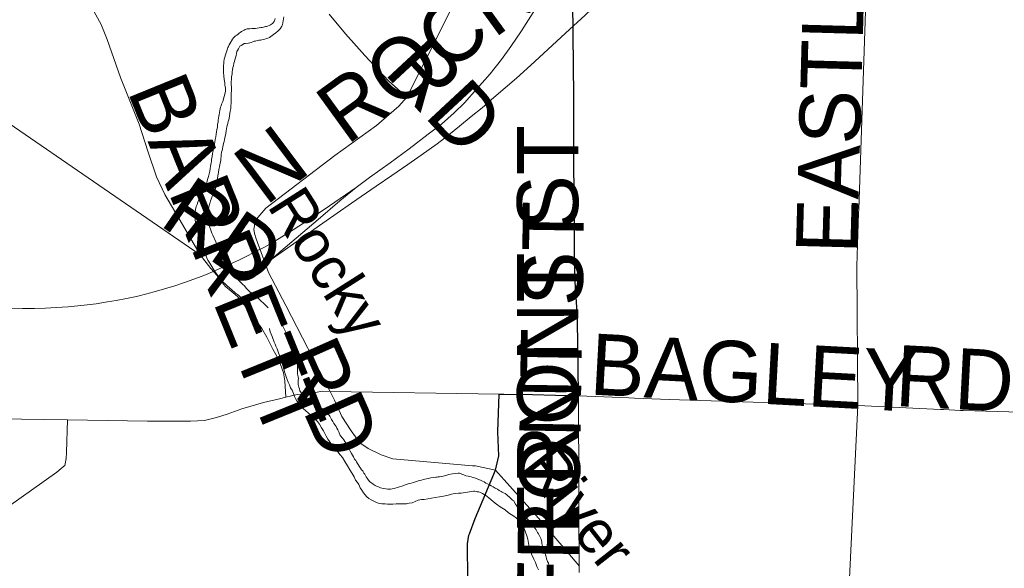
# Model space of a CAD drawing. Header units: feet. Extents: x 92 to 141.3, y -5 to 23.6.
# Tile 84 of 256: x 113.2 to 115.1, y 2.1 to 3.1. Entities that reach past the tile are written whole.
import ezdxf
from ezdxf.enums import TextEntityAlignment as Align

# ---------------------------------------------------------------- set-up
doc = ezdxf.new("R2010")
doc.units = ezdxf.units.FT
doc.header["$MEASUREMENT"] = 0
doc.linetypes.add('CUY - Design$0$DGN1', pattern=[2231.760665, 0, -2231.760665])
for name, color, linetype, lineweight in [('CUY - Design$0$GM_X_City_Street', 7, 'Continuous', 0), ('CUY - Design$0$GM_X_Corporation', 7, 'CUY - Design$0$DGN1', 13), ('CUY - Design$0$GM_X_Major_River', 5, 'Continuous', 13), ('CUY - Design$0$GM_X_Major_River_Text', 5, 'Continuous', 0), ('CUY - Design$0$GM_X_Rail_Line', 7, 'Continuous', 13), ('CUY - Design$0$GM_X_State_Route', 1, 'Continuous', 30)]:
    doc.layers.add(name, color=color, linetype=linetype, lineweight=lineweight)
doc.layers.add('TX_X_20', color=7, linetype='Continuous')
doc.styles.add('CUY - Design$0$Styledgn030', font='dgn030.shx')
doc.styles.add('CUY - Design$0$Styledgn031', font='dgn031.shx')

msp = doc.modelspace()

# ---------------------------------------------------------------- linework, layer by layer
at = {"layer": 'CUY - Design$0$GM_X_City_Street', "flags": 128}
for points in [[(114.8365, 2.7373), (114.8667, 3.6376)], [(113.8361, 2.3931), (113.752, 2.5554), (113.7193, 2.6179), (113.6958, 2.6818), (113.6925, 2.6919), (113.6914, 2.6997), (113.6925, 2.7064), (113.6925, 2.7131), (113.6992, 2.7221), (113.7138, 2.74), (113.8448, 2.8396), (113.9234, 2.8958), (113.9659, 2.9329), (113.9812, 2.9496), (114.0575, 3.1011), (114.291, 3.5975)], [(113.5564, 2.7089), (113.5231, 2.7658), (113.5072, 2.7992), (113.4906, 2.8475), (113.474, 2.8983), (113.4386, 2.987), (113.4135, 3.0585), (113.4025, 3.0874), (113.3854, 3.1179), (113.3744, 3.1398), (113.3547, 3.1613), (113.324, 3.1821), (113.2986, 3.1966), (113.2781, 3.2173), (113.2437, 3.2562), (113.2024, 3.3008), (113.1619, 3.348), (113.1308, 3.3807), (113.0907, 3.4225), (113.06, 3.4481), (112.9936, 3.4948), (112.9873, 3.4985)], [(113.9812, 2.9496), (113.9463, 2.9808), (113.9013, 3.0284), (113.8649, 3.0695), (113.8341, 3.1069)], [(113.0016, 3.0577), (113.0253, 3.0387), (113.59, 2.6513)], [(114.7972, 1.5038), (114.8124, 1.8963), (114.8348, 2.3664), (114.8329, 2.6299), (114.8362, 2.7307), (114.8365, 2.7373)], [(113.59, 2.6513), (113.5564, 2.7089)], [(113.7518, 2.3824), (113.7503, 2.4129), (113.7477, 2.4285), (113.7389, 2.4528), (113.7272, 2.4733), (113.7159, 2.4955), (113.7063, 2.5123), (113.6959, 2.5275), (113.6871, 2.539), (113.6608, 2.5721), (113.6558, 2.5763), (113.6483, 2.583), (113.6374, 2.5913), (113.6283, 2.603), (113.6216, 2.6122), (113.6099, 2.6255), (113.59, 2.6513)], [(113.2517, 2.3406), (113.3383, 2.3397), (113.4901, 2.337), (113.5716, 2.3369), (113.5979, 2.3384), (113.6209, 2.344), (113.6406, 2.35), (113.6685, 2.3605), (113.7095, 2.3721), (113.7399, 2.379), (113.7518, 2.3824), (113.7736, 2.3875), (113.7933, 2.3894), (113.811, 2.392), (113.8212, 2.3933), (113.8361, 2.3931)], [(114.1051, 2.2526), (113.9544, 2.2654), (113.9325, 2.2735), (113.9077, 2.2852), (113.892, 2.2962), (113.8758, 2.3188), (113.8579, 2.3454), (113.844, 2.3766), (113.8361, 2.3931)], [(113.8361, 2.3931), (114.1559, 2.3879)], [(114.3068, 2.2024), (114.3062, 2.3847)], [(114.3062, 2.3847), (114.4014, 2.381)], [(114.4014, 2.381), (114.412, 2.3806)], [(114.412, 2.3806), (114.4775, 2.3781), (114.8348, 2.3664)], [(114.8348, 2.3664), (114.9913, 2.3591), (114.9969, 2.3588)], [(114.9969, 2.3588), (115.0293, 2.3573)], [(115.0293, 2.3573), (115.034, 2.357), (115.5087, 2.3429), (115.6354, 2.3377), (115.7014, 2.335), (115.905, 2.3355), (115.9155, 2.3353)], [(112.9713, 1.9944), (113.3186, 2.2406), (113.3267, 2.2474), (113.3311, 2.251), (113.3332, 2.2529), (113.3343, 2.2562), (113.3357, 2.2664), (113.3365, 2.2779), (113.3383, 2.3397)], [(112.9812, 2.3433), (112.9812, 2.3433), (113.2517, 2.3406), (113.2517, 2.3406)], [(114.1487, 2.244), (114.1112, 2.2521), (114.1101, 2.2521), (114.1051, 2.2526)], [(114.3075, 2.0509), (114.3075, 2.0631), (114.2301, 2.1536), (114.1487, 2.244)], [(114.3075, 2.0631), (114.3069, 2.1588), (114.3068, 2.2024)]]:
    msp.add_lwpolyline(points, dxfattribs=at)
at = {"layer": 'CUY - Design$0$GM_X_Corporation', "flags": 128}
for points in [[(112.974, 3.6323), (112.9744, 3.6666), (113.0584, 3.6712), (114.0614, 3.6561), (114.8616, 3.644), (114.8657, 3.6412), (114.8655, 3.6341), (114.8647, 3.6107), (114.5354, 3.3001), (114.5284, 2.8982), (114.8432, 2.891), (114.8391, 2.7391), (114.9178, 2.7366), (114.9188, 2.7283), (114.9518, 2.7286), (114.9508, 2.7129), (115.0032, 2.7119), (114.9989, 2.5607), (114.9913, 2.3591), (114.9913, 2.3583), (115.034, 2.357), (115.0227, 2.1237), (115.1043, 2.1217), (115.1052, 2.0103), (115.1805, 2.0098), (115.1805, 1.9838), (115.1472, 1.9812), (115.1456, 1.7905), (115.1777, 1.7914), (115.1772, 1.7431), (115.1154, 1.7409), (115.113, 1.4961), (114.9535, 1.497), (114.9532, 1.4099), (114.9247, 1.3595), (114.7934, 1.407), (114.7925, 1.3608), (114.6594, 1.2522), (114.6646, 1.2389), (114.6513, 1.2494), (114.5693, 1.1951), (114.5666, 1.0692), (114.3389, 1.069), (114.2335, 1.0104), (114.2336, 0.9749), (114.1665, 0.9743), (114.1865, 0.9024), (114.5058, 0.7922), (114.5076, 0.7233), (114.5678, 0.7225), (114.5672, 0.2458), (114.4594, 0.2916), (114.3337, 0.3479), (114.2284, 0.3925), (114.114, 0.4411), (114.0427, 0.473), (113.9821, 0.5043), (113.6214, 0.7242), (113.5724, 0.7239), (113.4765, 0.7234), (113.2075, 0.7217), (112.9673, 0.7212), (112.9621, 1.0522), (112.9163, 1.0712), (112.8755, 1.085), (112.8331, 1.0979), (112.7993, 1.1059), (112.7754, 1.1106), (112.74, 1.1195), (112.7107, 1.1275), (112.6712, 1.1359), (112.6139, 1.1479), (112.5798, 1.1546), (112.5415, 1.1622), (112.5167, 1.167), (112.4517, 1.1781), (112.3965, 1.1867), (112.3831, 1.5294), (112.4331, 1.5617), (112.4745, 1.5361), (112.4963, 1.5284), (112.5256, 1.5208), (112.5589, 1.5144), (112.5758, 1.5133), (112.5918, 1.5151), (112.6037, 1.5226), (112.6381, 1.5476), (112.819, 1.6799), (112.8264, 1.6845), (112.8317, 1.6899), (112.8366, 1.7015), (112.8398, 1.7156), (112.962, 1.7135), (112.9658, 2.0446), (111.8921, 2.0491), (111.8903, 2.0672), (111.8811, 2.1484), (111.8719, 2.2415), (111.8628, 2.3185), (111.8588, 2.3618), (111.8516, 2.4489), (111.8483, 2.5057), (111.8461, 2.5179), (111.8449, 2.5382), (111.8438, 2.5549), (111.9058, 2.7148), (112.164, 2.7173), (112.1504, 2.7329), (112.1133, 2.7319), (112.1042, 2.7442), (112.0568, 2.7605), (112.0616, 2.7849), (112.0541, 2.8096), (112.0487, 2.8319), (112.0321, 2.8532), (112.8573, 2.8418), (112.8561, 3.0555), (112.1691, 3.0674), (112.1844, 3.0942), (112.2296, 3.0912), (112.235, 3.1213), (112.195, 3.124), (112.1952, 3.1271), (112.1943, 3.1453), (112.193, 3.1589), (112.2999, 3.1589), (112.2918, 3.3306), (112.5142, 3.2734), (112.7218, 3.2304), (112.7467, 3.2245), (112.759, 3.221), (112.785, 3.2096), (112.8761, 3.151), (112.9103, 3.1282), (112.9298, 3.1128), (112.9827, 3.0728), (112.9715, 3.3419), (112.9722, 3.4801), (112.974, 3.6323)], [(114.8655, 3.6341), (114.9021, 3.6337), (114.9152, 3.6385), (114.9362, 3.641), (116.3508, 3.6022), (117.0141, 3.585), (117.0126, 3.4513), (117.1482, 3.4507), (117.148, 3.5658), (117.5442, 3.563), (117.5444, 3.5746), (117.6231, 3.5716), (118.1587, 3.5586), (118.1571, 3.3663), (118.1533, 2.5871), (118.1541, 2.4404), (118.1544, 2.2714), (118.1551, 1.7402), (118.1614, 0.7617), (117.2652, 0.7567), (116.9559, 0.7539), (116.2982, 0.7484), (116.138, 0.7469), (115.9589, 0.7415), (115.8762, 0.7398), (115.7629, 0.736), (115.653, 0.7355), (115.4684, 0.736), (114.5678, 0.7225), (114.5076, 0.7233), (114.5058, 0.7922), (114.1865, 0.9024), (114.1665, 0.9743), (114.2336, 0.9749), (114.2335, 1.0104), (114.3389, 1.069), (114.5666, 1.0692), (114.5693, 1.1951), (114.6513, 1.2494), (114.6646, 1.2389), (114.6594, 1.2522), (114.7925, 1.3608), (114.7934, 1.407), (114.9247, 1.3595), (114.9532, 1.4099), (114.9535, 1.497), (115.113, 1.4961), (115.1154, 1.7409), (115.1772, 1.7431), (115.1777, 1.7914), (115.1456, 1.7905), (115.1472, 1.9812), (115.1805, 1.9838), (115.1805, 2.0098), (115.1052, 2.0103), (115.1043, 2.1217), (115.0227, 2.1237), (115.034, 2.357), (114.9913, 2.3583), (114.9913, 2.3591), (114.9989, 2.5607), (115.0032, 2.7119), (114.9508, 2.7129), (114.9518, 2.7286), (114.9188, 2.7283), (114.9178, 2.7366), (114.8391, 2.7391), (114.8432, 2.891), (114.5284, 2.8982), (114.5354, 3.3001), (114.8647, 3.6107), (114.8655, 3.6341)]]:
    msp.add_lwpolyline(points, dxfattribs=at)
at = {"layer": 'CUY - Design$0$GM_X_Major_River', "flags": 128}
for points in [[(113.7318, 3.0987), (113.731, 3.0958), (113.7299, 3.0925), (113.7266, 3.0891), (113.723, 3.0865), (113.7201, 3.0853), (113.7172, 3.084), (113.7152, 3.0835), (113.7131, 3.0831), (113.7094, 3.0822), (113.707, 3.0817), (113.7045, 3.0812), (113.7012, 3.0808), (113.6979, 3.0803), (113.6946, 3.0798), (113.6913, 3.0797), (113.6876, 3.0797), (113.6839, 3.0792), (113.681, 3.0791), (113.6785, 3.0787), (113.6752, 3.0774), (113.6728, 3.0765), (113.6703, 3.0752), (113.6679, 3.0739), (113.6654, 3.0722), (113.6634, 3.071), (113.6614, 3.0689), (113.6589, 3.0672), (113.6565, 3.0655), (113.6528, 3.0617), (113.6512, 3.0596), (113.6464, 3.0516), (113.6448, 3.0487), (113.6436, 3.0458), (113.6424, 3.0437), (113.6417, 3.0412), (113.6405, 3.0375), (113.6389, 3.0337), (113.6377, 3.0296), (113.6362, 3.0254), (113.635, 3.0213), (113.6343, 3.0167), (113.6343, 3.0134), (113.634, 3.0097), (113.6341, 3.0056), (113.6341, 3.001), (113.6342, 2.9961), (113.6343, 2.9899), (113.6349, 2.9829), (113.6362, 2.9771), (113.6367, 2.9726), (113.6372, 2.9697), (113.6377, 2.9668), (113.6377, 2.964), (113.6378, 2.9602), (113.6328, 2.9416), (113.6316, 2.9387), (113.6304, 2.9362), (113.6292, 2.9332), (113.6284, 2.9308), (113.6277, 2.9279)], [(113.7479, 3.1019), (113.7457, 3.0866), (113.7445, 3.0841), (113.7413, 3.0791), (113.7372, 3.0753), (113.7332, 3.0711), (113.7287, 3.0681), (113.7258, 3.066), (113.7234, 3.0643), (113.7209, 3.0626), (113.7181, 3.0613), (113.7152, 3.0604), (113.7123, 3.0595), (113.7094, 3.0586), (113.7066, 3.0582), (113.7037, 3.0577), (113.7008, 3.0572), (113.6975, 3.0568), (113.6946, 3.0559), (113.6922, 3.0554), (113.6893, 3.0545), (113.6864, 3.0532), (113.684, 3.0524), (113.6811, 3.0515), (113.6757, 3.051), (113.6733, 3.0509), (113.6704, 3.0492), (113.6671, 3.0475), (113.6651, 3.0462), (113.6623, 3.0408), (113.6603, 3.0379), (113.6591, 3.0358), (113.658, 3.0287), (113.6564, 3.0238), (113.6552, 3.0204), (113.6545, 3.0171), (113.6533, 3.0142), (113.6526, 3.0092), (113.6518, 3.0055), (113.6511, 3.0014), (113.6503, 2.9976), (113.65, 2.9931)], [(113.65, 2.9931), (113.6492, 2.9885), (113.6489, 2.9852), (113.6489, 2.9823), (113.6486, 2.9799), (113.6486, 2.9778), (113.6486, 2.9757), (113.6487, 2.9732), (113.6488, 2.9699), (113.6488, 2.9671), (113.6489, 2.9646), (113.6489, 2.9613), (113.6486, 2.9576), (113.6486, 2.9547), (113.6487, 2.9505), (113.6484, 2.9464), (113.6485, 2.9419), (113.6481, 2.9382), (113.6478, 2.9336), (113.6475, 2.9282), (113.6467, 2.9233), (113.646, 2.9187), (113.6452, 2.9142), (113.6445, 2.91), (113.6437, 2.9067), (113.643, 2.9038), (113.6418, 2.8996), (113.641, 2.8959), (113.6403, 2.893), (113.6395, 2.8905), (113.6392, 2.8851), (113.638, 2.881), (113.6358, 2.8698), (113.635, 2.8661), (113.6342, 2.8623), (113.6335, 2.859), (113.6327, 2.8557), (113.632, 2.852), (113.6312, 2.8491), (113.6304, 2.8458), (113.6297, 2.8404), (113.6293, 2.8371), (113.629, 2.8342), (113.6286, 2.8309), (113.6279, 2.8267), (113.6271, 2.8222), (113.6264, 2.8176), (113.6253, 2.8126), (113.6245, 2.8073), (113.6234, 2.801), (113.6227, 2.7957), (113.622, 2.7899), (113.6208, 2.7857), (113.6201, 2.7816), (113.6189, 2.7778), (113.6181, 2.7745), (113.6169, 2.7712), (113.6154, 2.7679), (113.6138, 2.7649), (113.6126, 2.7624), (113.6118, 2.7599), (113.6106, 2.757), (113.6094, 2.7533), (113.6083, 2.7487), (113.6067, 2.745), (113.6059, 2.7413), (113.6048, 2.7383), (113.6044, 2.7359), (113.604, 2.7326), (113.6037, 2.7292), (113.6041, 2.7272), (113.6042, 2.7243), (113.6047, 2.7214), (113.6051, 2.7181), (113.6061, 2.7124), (113.607, 2.7087), (113.6074, 2.7058), (113.6083, 2.7029), (113.6092, 2.7), (113.6105, 2.6963), (113.6118, 2.6922), (113.6135, 2.6886), (113.6191, 2.6759), (113.6204, 2.673), (113.6226, 2.6677), (113.6243, 2.6628), (113.6265, 2.6587), (113.6286, 2.6546), (113.6307, 2.6509), (113.6324, 2.6472), (113.6346, 2.6427), (113.6372, 2.6382), (113.6393, 2.6346), (113.6414, 2.6313), (113.6431, 2.6284), (113.6453, 2.6244), (113.6482, 2.6211), (113.6507, 2.6179), (113.6533, 2.615), (113.6562, 2.6114), (113.6588, 2.6077)], [(113.6277, 2.9279), (113.6269, 2.9245), (113.6261, 2.9208), (113.6254, 2.9171), (113.625, 2.9138), (113.6243, 2.91), (113.6239, 2.9063), (113.6236, 2.9022), (113.6228, 2.8984), (113.6225, 2.8927), (113.6214, 2.8885), (113.6206, 2.8844), (113.6199, 2.8798), (113.6191, 2.8749), (113.618, 2.8699), (113.6173, 2.8645), (113.6162, 2.8583), (113.615, 2.8529), (113.6143, 2.8479), (113.6131, 2.8429), (113.6124, 2.8376), (113.6113, 2.8318), (113.6109, 2.828), (113.6106, 2.8256), (113.6102, 2.8223), (113.6095, 2.8189), (113.6087, 2.8144), (113.608, 2.8098), (113.6068, 2.8048), (113.6053, 2.7999), (113.6041, 2.7957), (113.6029, 2.7916), (113.6018, 2.7853), (113.5999, 2.7799), (113.5983, 2.775), (113.5963, 2.7712), (113.5943, 2.7675), (113.5919, 2.7641), (113.5903, 2.7612), (113.5887, 2.7579), (113.5867, 2.7541), (113.5851, 2.7508), (113.584, 2.7466), (113.5824, 2.7429), (113.5808, 2.7375), (113.5798, 2.728), (113.5798, 2.7247), (113.5803, 2.721), (113.5804, 2.7164), (113.5813, 2.7123), (113.5822, 2.7074), (113.5831, 2.702), (113.5845, 2.6963), (113.5863, 2.6885), (113.5889, 2.6811), (113.5911, 2.6753), (113.5928, 2.6704), (113.5945, 2.6663), (113.5959, 2.6614), (113.5976, 2.6573), (113.5989, 2.6544), (113.6002, 2.6516), (113.6019, 2.6471), (113.6045, 2.6413), (113.6079, 2.6356), (113.6121, 2.6291), (113.6156, 2.6234), (113.6194, 2.6177), (113.6228, 2.6132), (113.6257, 2.6099), (113.6283, 2.6059), (113.6312, 2.6022), (113.6342, 2.5994), (113.6367, 2.597), (113.6392, 2.5945), (113.6417, 2.5921), (113.6442, 2.5901), (113.6468, 2.5876), (113.6493, 2.5856), (113.6518, 2.5836), (113.6543, 2.5816), (113.6568, 2.5788), (113.6602, 2.5763), (113.6627, 2.5743), (113.6652, 2.5723), (113.6681, 2.5699), (113.6711, 2.5683), (113.6744, 2.5663), (113.6855, 2.5512)], [(113.6588, 2.6077), (113.6617, 2.6044), (113.6638, 2.602), (113.6668, 2.5992), (113.6706, 2.5955), (113.6735, 2.5927), (113.6765, 2.5886), (113.6803, 2.5846), (113.684, 2.5813), (113.6865, 2.5797), (113.6899, 2.5777), (113.692, 2.5761), (113.6941, 2.5745), (113.6966, 2.5725), (113.7182, 2.5514)], [(113.7428, 2.5229), (113.7441, 2.5212), (113.7454, 2.5175), (113.7475, 2.5143), (113.7488, 2.5114), (113.75, 2.5089), (113.7534, 2.5024), (113.7547, 2.4995), (113.7564, 2.4954), (113.7589, 2.4913), (113.761, 2.4884), (113.7627, 2.4851), (113.7636, 2.4827), (113.7648, 2.4802), (113.7657, 2.4765), (113.767, 2.4728), (113.7679, 2.4695), (113.7687, 2.4662), (113.7692, 2.4629), (113.7701, 2.4584), (113.7714, 2.4547), (113.7726, 2.451), (113.7735, 2.4485), (113.7735, 2.4465), (113.774, 2.4432), (113.774, 2.4391), (113.7741, 2.437), (113.7741, 2.4341), (113.7741, 2.4308), (113.7742, 2.4271), (113.7747, 2.4234), (113.7751, 2.4205), (113.7756, 2.4176), (113.7752, 2.4147), (113.7752, 2.4127), (113.7753, 2.4089), (113.7753, 2.4065), (113.7762, 2.4011), (113.7775, 2.3978), (113.7787, 2.3945), (113.7813, 2.39), (113.7838, 2.3872), (113.7859, 2.3847), (113.7876, 2.3823), (113.7905, 2.3798), (113.7926, 2.3786), (113.795, 2.3778), (113.7984, 2.3754), (113.8009, 2.3742), (113.8029, 2.3725), (113.8054, 2.3701), (113.8096, 2.3677), (113.8129, 2.3652), (113.8167, 2.3628), (113.82, 2.3608), (113.8229, 2.3592), (113.8258, 2.3567), (113.8287, 2.3543), (113.8317, 2.3506), (113.8338, 2.3482), (113.8354, 2.3461), (113.8367, 2.3437), (113.8384, 2.34), (113.8409, 2.3363), (113.843, 2.3326), (113.8455, 2.3293), (113.8472, 2.3265), (113.8485, 2.3236), (113.8502, 2.3203), (113.8523, 2.3166), (113.8549, 2.31), (113.8595, 2.3043), (113.862, 2.3015), (113.8633, 2.2986), (113.87, 2.2875), (113.8717, 2.2842), (113.8734, 2.2801), (113.8763, 2.2756), (113.878, 2.2728), (113.8797, 2.2691), (113.8822, 2.265), (113.8843, 2.2625), (113.886, 2.2597), (113.8873, 2.2568), (113.889, 2.2547), (113.8907, 2.2515), (113.8932, 2.2482), (113.8953, 2.2449), (113.8974, 2.2429), (113.8986, 2.2408), (113.8995, 2.2388), (113.9016, 2.2367), (113.9028, 2.2343)], [(113.8684, 2.2524), (113.8637, 2.2606), (113.8591, 2.268), (113.8549, 2.2733), (113.8503, 2.2786), (113.8457, 2.286), (113.8403, 2.2905), (113.8373, 2.2945), (113.8344, 2.2986), (113.8315, 2.3031), (113.8285, 2.3085), (113.826, 2.3134), (113.823, 2.3183), (113.8196, 2.3245), (113.8154, 2.331), (113.8117, 2.3363), (113.8079, 2.34), (113.8033, 2.3449), (113.7991, 2.3482), (113.785, 2.3608), (113.7804, 2.3653), (113.7762, 2.3706), (113.7728, 2.3755), (113.7699, 2.3796), (113.7682, 2.3837), (113.7665, 2.389), (113.7639, 2.3952), (113.7609, 2.4001), (113.7588, 2.4054), (113.7563, 2.4104), (113.7546, 2.4157), (113.7524, 2.421), (113.7503, 2.428), (113.7481, 2.4354), (113.746, 2.4424), (113.7438, 2.4494), (113.7417, 2.456), (113.74, 2.4613), (113.7374, 2.4683), (113.7353, 2.4737), (113.7331, 2.4786), (113.7314, 2.4827), (113.7301, 2.4864), (113.7284, 2.4901), (113.7272, 2.4934), (113.7259, 2.4971), (113.7242, 2.5012), (113.7225, 2.5057), (113.7212, 2.5115), (113.7211, 2.5119)], [(114.2304, 2.0554), (114.2274, 2.062), (114.2244, 2.0694), (114.2214, 2.076), (114.2193, 2.0805), (114.2172, 2.0846), (114.2163, 2.0895), (114.2146, 2.0936), (114.212, 2.1023), (114.2111, 2.106), (114.2107, 2.1101), (114.2098, 2.1138), (114.2089, 2.1183), (114.2076, 2.122), (114.2064, 2.1253), (114.2051, 2.129), (114.203, 2.1339), (114.2008, 2.138), (114.1987, 2.1405), (114.1979, 2.1425), (114.1962, 2.1446), (114.1941, 2.147), (114.1916, 2.1503), (114.1879, 2.154), (114.1837, 2.1572), (114.1787, 2.1601), (114.1733, 2.1637), (114.167, 2.1694), (114.1579, 2.1747), (114.1508, 2.1799), (114.145, 2.1844), (114.14, 2.1885), (114.1363, 2.1917), (114.1333, 2.1942), (114.13, 2.1966), (114.1271, 2.1982), (114.1242, 2.2003), (114.1205, 2.2019), (114.1171, 2.2031), (114.1143, 2.2034), (114.1122, 2.2038), (114.1097, 2.2042), (114.1072, 2.2042), (114.1039, 2.2041), (114.0998, 2.2033), (114.0961, 2.2028), (114.092, 2.2019), (114.0879, 2.2015), (114.0838, 2.201), (114.0789, 2.2005), (114.0739, 2.2), (114.069, 2.1996), (114.0657, 2.1987), (114.062, 2.1974), (114.0567, 2.1961), (114.0505, 2.1948), (114.0431, 2.1939), (114.0349, 2.1926), (114.0135, 2.189), (114.0085, 2.1885), (114.0024, 2.1872), (113.997, 2.1847), (113.9909, 2.1825), (113.9855, 2.1816), (113.9802, 2.1807), (113.9744, 2.1807), (113.9678, 2.1806), (113.9608, 2.1805), (113.9542, 2.18), (113.9489, 2.1799), (113.9444, 2.1799), (113.9402, 2.1802), (113.9336, 2.1806), (113.9287, 2.1813), (113.9237, 2.1833), (113.9187, 2.1853), (113.9137, 2.1878), (113.9088, 2.1906), (113.905, 2.1938), (113.9017, 2.1979), (113.8987, 2.2016), (113.8958, 2.2061), (113.8928, 2.2106), (113.8899, 2.2168), (113.8874, 2.2209), (113.884, 2.2254), (113.881, 2.2315), (113.8772, 2.2381), (113.873, 2.2446), (113.8684, 2.2524)], [(113.9028, 2.2343), (113.9041, 2.2318), (113.9058, 2.2289), (113.9083, 2.2253), (113.9112, 2.222), (113.9141, 2.2204), (113.9171, 2.2179), (113.9212, 2.2155), (113.9237, 2.2139), (113.9274, 2.2127), (113.9312, 2.2107), (113.9365, 2.2095), (113.9415, 2.2087), (113.9448, 2.208), (113.9477, 2.208), (113.9498, 2.208), (113.953, 2.2089), (113.9567, 2.2098), (113.9732, 2.2145), (113.9781, 2.2162), (113.9814, 2.2175), (113.9851, 2.2188), (113.9892, 2.2196), (113.9933, 2.2209), (113.999, 2.2227), (114.0044, 2.2244), (114.0085, 2.2252), (114.0117, 2.2265), (114.015, 2.2274), (114.0179, 2.2278), (114.0212, 2.2287), (114.0265, 2.2296), (114.0319, 2.2305), (114.036, 2.231), (114.0385, 2.231), (114.0405, 2.2314), (114.043, 2.2314), (114.0475, 2.2323), (114.0545, 2.2341), (114.0607, 2.2358), (114.0672, 2.2375), (114.0734, 2.238), (114.0779, 2.2385), (114.0808, 2.2385), (114.0854, 2.2365), (114.0891, 2.2353), (114.0928, 2.2337), (114.0974, 2.2329), (114.1003, 2.2322), (114.1028, 2.2318), (114.1057, 2.2306), (114.1094, 2.2294), (114.1127, 2.2282), (114.1164, 2.2266), (114.1202, 2.225), (114.1243, 2.2234), (114.1272, 2.2222), (114.1305, 2.2197), (114.1338, 2.2185), (114.1372, 2.2165), (114.1409, 2.2145), (114.1446, 2.2125), (114.1484, 2.21), (114.1525, 2.208), (114.1559, 2.2056), (114.1596, 2.204), (114.1617, 2.2028), (114.1637, 2.2016), (114.1671, 2.2), (114.17, 2.1975), (114.1721, 2.1959), (114.1746, 2.1939), (114.1783, 2.1902), (114.1812, 2.1877), (114.1837, 2.1865), (114.1842, 2.1845), (114.1867, 2.18), (114.1884, 2.1775), (114.1905, 2.1742), (114.1922, 2.1714), (114.1947, 2.1681), (114.1976, 2.1652), (114.2001, 2.1616), (114.2018, 2.1587), (114.2051, 2.1558), (114.2072, 2.1538), (114.2093, 2.1518), (114.2118, 2.1493), (114.2135, 2.1473), (114.2156, 2.1452), (114.2189, 2.1407), (114.2223, 2.1367), (114.224, 2.1338), (114.2257, 2.1313), (114.2286, 2.1264), (114.2303, 2.124), (114.2333, 2.1174), (114.235, 2.1137), (114.2363, 2.1079), (114.2367, 2.1059), (114.2372, 2.1026)], [(114.2372, 2.1026), (114.2384, 2.0993), (114.2397, 2.0968), (114.2401, 2.0948), (114.2406, 2.0923), (114.2414, 2.0902), (114.2445, 2.0804), (114.2453, 2.0767), (114.247, 2.0717), (114.2492, 2.0681), (114.25, 2.0644), (114.2521, 2.0619), (114.2534, 2.0586), (114.2555, 2.0553)]]:
    msp.add_lwpolyline(points, dxfattribs=at)
at = {"layer": 'CUY - Design$0$GM_X_Rail_Line', "flags": 128}
for points in [[(113.8849, 2.7787), (113.9102, 2.7979), (113.9495, 2.8255), (113.9851, 2.852), (114.0211, 2.8796), (114.0467, 2.8987), (114.0708, 2.9199), (114.0902, 2.9391), (114.1137, 2.9652), (114.1387, 2.9936), (114.1601, 3.021), (114.1779, 3.0454), (114.1978, 3.075), (114.2203, 3.1101), (114.2807, 3.2082), (114.3502, 3.3202), (114.426, 3.4428), (114.4685, 3.5129), (114.5553, 3.6525), (114.6752, 3.847), (114.7875, 4.0288), (114.8956, 4.2045)], [(113.7213, 2.641), (113.8222, 2.7112), (113.8763, 2.749), (113.9227, 2.7816), (113.9528, 2.8016), (113.9826, 2.8224), (114.0078, 2.8402), (114.0384, 2.8615), (114.0607, 2.8786), (114.0809, 2.8946), (114.1028, 2.9128), (114.1233, 2.9298), (114.146, 2.9493), (114.1889, 2.9859), (114.2159, 3.0099), (114.2891, 3.0777), (114.3183, 3.1048), (114.6289, 3.4005), (114.8737, 3.632)], [(113.0753, 2.5496), (113.2535, 2.5497), (113.2759, 2.5499), (113.2971, 2.5505), (113.3173, 2.5516), (113.3396, 2.5531), (113.3704, 2.5563), (113.3931, 2.5591), (113.4144, 2.5624), (113.4309, 2.5649), (113.4502, 2.5688), (113.4691, 2.5728), (113.4889, 2.5778), (113.5073, 2.5827), (113.5268, 2.5882), (113.5415, 2.5929), (113.56, 2.599), (113.578, 2.6053), (113.5936, 2.6113), (113.6071, 2.6168), (113.6257, 2.6247), (113.6626, 2.6413), (113.6809, 2.6505), (113.6942, 2.6575), (113.71, 2.6654), (113.726, 2.6744), (113.7444, 2.6856), (113.766, 2.6989), (113.7872, 2.7124), (113.8242, 2.7375), (113.8849, 2.7787)], [(113.7213, 2.641), (113.8128, 2.7181), (113.8539, 2.7534), (113.8849, 2.7787)]]:
    msp.add_lwpolyline(points, dxfattribs=at)
at = {"layer": 'CUY - Design$0$GM_X_State_Route', "flags": 128}
for points in [[(114.2961, 3.0701), (114.2955, 3.13), (114.2944, 3.1931), (114.2946, 3.2415), (114.2946, 3.2443)], [(114.2968, 2.9831), (114.2963, 3.0112), (114.2961, 3.0665), (114.2961, 3.0701)], [(114.3044, 2.5261), (114.3043, 2.5331), (114.2993, 2.6101), (114.2987, 2.6596), (114.2985, 2.7156), (114.2979, 2.7684), (114.2973, 2.8257), (114.2971, 2.8909), (114.2973, 2.956), (114.2969, 2.9788), (114.2968, 2.9831)], [(114.3055, 2.4391), (114.3044, 2.5261)], [(114.1646, 2.3878), (114.219, 2.3873), (114.3062, 2.3847), (114.3055, 2.4391)], [(114.1406, 2.2248), (114.1487, 2.244), (114.1552, 2.2714), (114.1533, 2.317), (114.1559, 2.3879), (114.1646, 2.3878)], [(114.0996, 2.1238), (114.1103, 2.1529), (114.1406, 2.2248)], [(114.0907, 1.9395), (114.0947, 1.957), (114.0973, 1.9778), (114.0966, 2.0253), (114.0966, 2.0592), (114.096, 2.0833), (114.096, 2.1047), (114.0986, 2.121), (114.0996, 2.1238)]]:
    msp.add_lwpolyline(points, dxfattribs=at)

# ---------------------------------------------------------------- texts
at = {"layer": 'CUY - Design$0$GM_X_Major_River_Text', "style": 'CUY - Design$0$Styledgn031'}
for s, rotation, p in [('Rocky', 302.3773, (113.7972, 2.6149)), ('River', 308.0262, (114.2751, 2.1481))]:
    msp.add_text(s, height=0.08233, rotation=rotation, dxfattribs=at).set_placement(p, align=Align.CENTER)
at = {"layer": 'TX_X_20', "style": 'CUY - Design$0$Styledgn030'}
for s, rotation, p in [('EASTLAND', 88.4315, (114.8331, 2.6526)), ('ROCKY', 35.9422, (113.8672, 2.8577)), ('RD', 312.8801, (113.9359, 2.996)), ('BARRETT', 292.1363, (113.451, 2.9618)), ('N', 36.8743, (113.7133, 2.7428)), ('FRONT ST', 90, (114.3054, 2.123)), ('RD', 325.4889, (113.5101, 2.7093)), ('FRONT ST', 89.1022, (114.3045, 1.9783)), ('BAGLEY', 356.9352, (114.3256, 2.3874)), ('RD', 293.9648, (113.7379, 2.4595)), ('RD', 356.9884, (114.9039, 2.3657))]:
    msp.add_text(s, height=0.1157, rotation=rotation, dxfattribs=at).set_placement(p)

doc.saveas('drawing.dxf')
